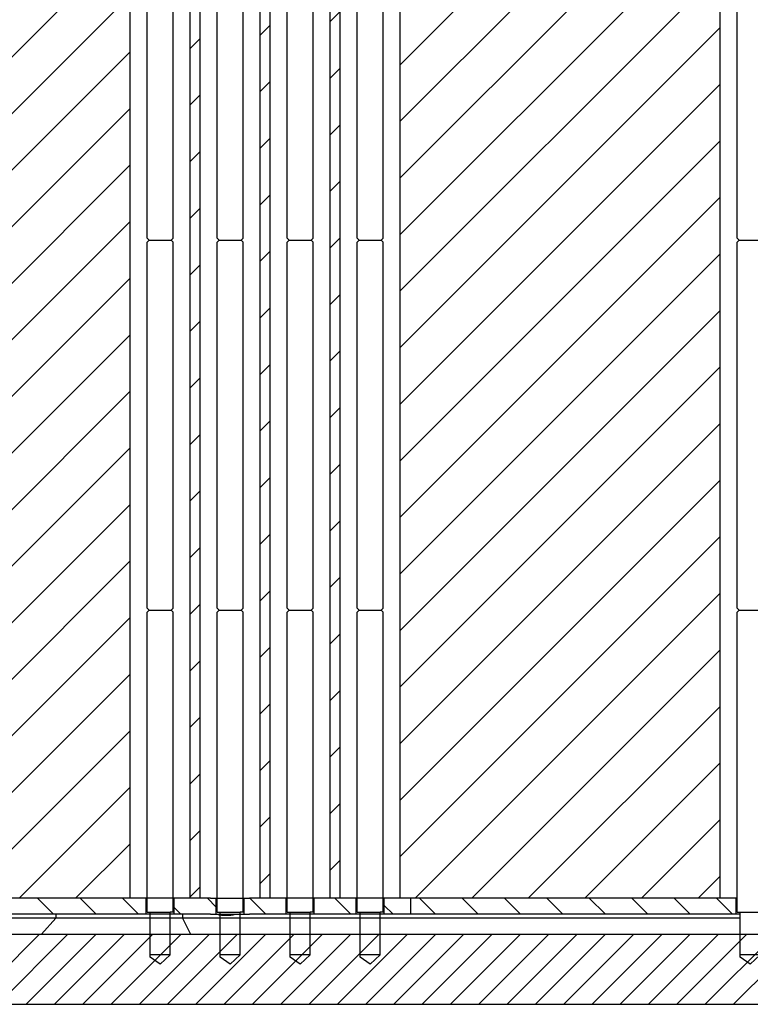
# Model space of a CAD drawing. Extents: x -1765 to 4890, y -3431 to 1272.
# Tile 27 of 189: x -69 to -32, y -2520 to -2471. Entities that reach past the tile are written whole.
import ezdxf

# ---------------------------------------------------------------- set-up
doc = ezdxf.new("R2010")
doc.units = 0
doc.linetypes.add('DASHED', pattern=[15, 7, -8])
doc.layers.get('0').update_dxf_attribs({"linetype": 'CONTINUOUS'})
doc.layers.add('1', color=7, linetype='CONTINUOUS')
pattern_1 = [(45, (0, 400), (-1.4142136, 1.4142136), [])]
pattern_2 = [(315, (0, 400), (1.0606602, 1.0606602), [])]

# ---------------------------------------------------------------- blocks, each defined once
blk = doc.blocks.new('SEG_128_CORE__106', base_point=(-82.5, -2514.451))
at = {"linetype": 'CONTINUOUS'}
h = blk.add_hatch(dxfattribs=at)
h.set_pattern_fill('USER', color=1, scale=2, angle=45, pattern_type=0)
h.set_pattern_definition(pattern_1)
h.paths.add_polyline_path([(-23, -2472.351), (-23.158, -2472.351), (-23.198, -2472.351), (-23.384, -2472.351), (-24.585, -2472.351), (-25.75, -2472.351), (-26, -2472.351), (-26, -2514.451), (-27.5, -2514.451), (-27.5, -2468.551), (-24.5, -2468.551), (-24, -2468.551), (-24, -2466.551), (-23.17, -2466.551), (-23, -2466.551)])
h = blk.add_hatch(dxfattribs=at)
h.set_pattern_fill('USER', color=1, scale=2, angle=45, pattern_type=0)
h.set_pattern_definition(pattern_1)
h.paths.add_polyline_path([(-60, -2514.451), (-60.5, -2514.451), (-60.5, -2514.451), (-60.5, -2468.551), (-60.5, -2468.551), (-60, -2468.551)])
h = blk.add_hatch(dxfattribs=at)
h.set_pattern_fill('USER', color=1, scale=2, angle=45, pattern_type=0)
h.set_pattern_definition(pattern_1)
h.paths.add_polyline_path([(-57, -2514.451), (-56.5, -2514.451), (-56.5, -2468.551), (-57, -2468.551), (-57, -2468.551), (-57, -2514.451)])
h = blk.add_hatch(dxfattribs=at)
h.set_pattern_fill('USER', color=1, scale=2, angle=45, pattern_type=0)
h.set_pattern_definition(pattern_1)
h.paths.add_polyline_path([(-53, -2468.551), (-53, -2514.451), (-53.5, -2514.451), (-53.5, -2514.451), (-53.5, -2468.551), (-53.5, -2468.551), (-53.095, -2468.551)])
h = blk.add_hatch(dxfattribs=at)
h.set_pattern_fill('USER', color=1, scale=2, angle=45, pattern_type=0)
h.set_pattern_definition(pattern_1)
h.paths.add_polyline_path([(-30.5, -2514.451), (-31, -2514.451), (-31, -2468.551), (-30.5, -2468.551)])
at = {"layer": '1', "linetype": 'CONTINUOUS'}
h = blk.add_hatch(dxfattribs=at)
h.set_pattern_fill('USER', color=1, scale=2, angle=45, pattern_type=0)
h.set_pattern_definition(pattern_1)
h.paths.add_polyline_path([(-66.991, -2468.551), (-66.824, -2468.551), (-66.435, -2468.551), (-65.627, -2468.551), (-64.55, -2468.551), (-64.396, -2468.551), (-64.129, -2468.551), (-63.991, -2468.551), (-63.7, -2468.551), (-63.5, -2468.551), (-63.5, -2514.451), (-63.991, -2514.451), (-64.55, -2514.451), (-65.627, -2514.451), (-66.435, -2514.451), (-66.824, -2514.451), (-66.991, -2514.451), (-67.49, -2514.451), (-67.671, -2514.451), (-68.105, -2514.451), (-69.126, -2514.451), (-69.88, -2514.451), (-70.366, -2514.451), (-70.49, -2514.451), (-70.99, -2514.451), (-71.129, -2514.451), (-71.666, -2514.451), (-72.626, -2514.451), (-73.318, -2514.451), (-73.915, -2514.451), (-73.99, -2514.451), (-74.49, -2514.451), (-74.579, -2514.451), (-75.235, -2514.451), (-75.584, -2514.451), (-76.117, -2514.451), (-76.126, -2514.451), (-76.234, -2514.451), (-77.49, -2514.451), (-78.5, -2514.451), (-78.5, -2472.351), (-78.75, -2472.351), (-82.5, -2472.351), (-82.5, -2466.551), (-81.5, -2466.551), (-81.5, -2468.551), (-81, -2468.551), (-77.49, -2468.551), (-76.234, -2468.551), (-76.126, -2468.551), (-76.117, -2468.551), (-75.584, -2468.551), (-75.235, -2468.551), (-74.579, -2468.551), (-74.49, -2468.551), (-73.99, -2468.551), (-73.915, -2468.551), (-73.318, -2468.551), (-72.626, -2468.551), (-71.666, -2468.551), (-71.129, -2468.551), (-70.99, -2468.551), (-70.49, -2468.551), (-70.366, -2468.551), (-69.88, -2468.551), (-69.126, -2468.551), (-68.105, -2468.551), (-67.671, -2468.551), (-67.49, -2468.551)])
h = blk.add_hatch(dxfattribs=at)
h.set_pattern_fill('USER', color=1, scale=2, angle=45, pattern_type=0)
h.set_pattern_definition(pattern_1)
h.paths.add_polyline_path([(-44.853, -2468.551), (-44.353, -2468.551), (-43.589, -2468.551), (-43.127, -2468.551), (-41.489, -2468.551), (-40.86, -2468.551), (-40.842, -2468.551), (-40.583, -2468.551), (-40.352, -2468.551), (-39.119, -2468.551), (-38.489, -2468.551), (-37.99, -2468.551), (-37.44, -2468.551), (-37.157, -2468.551), (-36.853, -2468.551), (-36.047, -2468.551), (-35.54, -2468.551), (-34.99, -2468.551), (-34, -2468.551), (-34, -2514.451), (-34.99, -2514.451), (-35.54, -2514.451), (-36.853, -2514.451), (-37.44, -2514.451), (-37.99, -2514.451), (-38.489, -2514.451), (-39.119, -2514.451), (-40.352, -2514.451), (-40.86, -2514.451), (-41.489, -2514.451), (-43.127, -2514.451), (-44.353, -2514.451), (-44.853, -2514.451), (-46.715, -2514.451), (-47.852, -2514.451), (-48.263, -2514.451), (-50, -2514.451), (-50, -2514.451), (-50, -2468.551), (-50, -2468.551), (-48.263, -2468.551), (-47.852, -2468.551), (-46.715, -2468.551)])
at = {"color": 7, "linetype": 'CONTINUOUS'}
for p, q in [((-82.5, -2472.351), (-82.5, -2466.551)), ((-81.5, -2466.551), (-82.5, -2466.551)), ((-81.5, -2468.551), (-81.5, -2466.551)), ((-81, -2466.551), (-81.5, -2466.551)), ((-23.17, -2466.551), (-24, -2466.551)), ((-24, -2468.551), (-24, -2466.551)), ((-23, -2466.551), (-23.17, -2466.551)), ((-23, -2472.351), (-23, -2466.551)), ((-21.409, -2466.551), (-23, -2466.551)), ((-20.407, -2466.551), (-21.409, -2466.551)), ((-19.445, -2466.551), (-20.407, -2466.551)), ((-18.645, -2466.551), (-19.445, -2466.551)), ((-18.072, -2466.551), (-18.645, -2466.551)), ((-17.911, -2466.551), (-18.072, -2466.551)), ((-17.406, -2466.551), (-17.911, -2466.551)), ((-17.406, -2466.551), (-16.785, -2466.551)), ((-16.785, -2472.351), (-16.785, -2466.551)), ((-81, -2468.551), (-81.5, -2468.551)), ((-63.5, -2514.451), (-63.5, -2468.551)), ((-60.5, -2514.451), (-60.5, -2468.551)), ((-60, -2514.451), (-60, -2468.551)), ((-57, -2514.451), (-57, -2468.551)), ((-56.5, -2514.451), (-56.5, -2468.551)), ((-53.5, -2514.451), (-53.5, -2468.551)), ((-53, -2514.451), (-53, -2468.551)), ((-50, -2514.451), (-50, -2468.551)), ((-34, -2514.451), (-34, -2468.551)), ((-31, -2514.451), (-31, -2468.551)), ((-30.5, -2514.451), (-30.5, -2468.551)), ((-27.5, -2514.451), (-27.5, -2468.551)), ((-24.5, -2468.551), (-24, -2468.551)), ((-82.5, -2472.351), (-78.75, -2472.351)), ((-78.75, -2472.351), (-78.5, -2472.351)), ((-78.5, -2514.451), (-78.5, -2472.351)), ((-26, -2472.351), (-25.75, -2472.351)), ((-26, -2514.451), (-26, -2472.351)), ((-25.75, -2472.351), (-24.585, -2472.351)), ((-24.585, -2472.351), (-23.384, -2472.351)), ((-23.198, -2472.351), (-23.158, -2472.351)), ((-23.158, -2472.351), (-23, -2472.351)), ((-23, -2472.351), (-22.948, -2472.351)), ((-22.948, -2472.351), (-21.838, -2472.351)), ((-21.838, -2472.351), (-18.228, -2472.351)), ((-18.228, -2472.351), (-16.785, -2472.351)), ((-23.384, -2506.251), (-23.384, -2505.351)), ((-23.198, -2506.251), (-23.198, -2505.351)), ((-25.5, -2514.451), (-26, -2514.451))]:
    blk.add_line(p, q, dxfattribs=at)
at = {"color": 7, "linetype": 'DASHED'}
for p, q in [((-77.49, -2468.551), (-81, -2468.551)), ((-76.234, -2468.551), (-77.49, -2468.551)), ((-76.126, -2468.551), (-76.234, -2468.551)), ((-76.117, -2468.551), (-76.126, -2468.551)), ((-75.584, -2468.551), (-76.117, -2468.551)), ((-75.235, -2468.551), (-75.584, -2468.551)), ((-74.579, -2468.551), (-75.235, -2468.551)), ((-74.49, -2468.551), (-74.579, -2468.551)), ((-73.99, -2468.551), (-74.49, -2468.551)), ((-73.915, -2468.551), (-73.99, -2468.551)), ((-73.318, -2468.551), (-73.915, -2468.551)), ((-72.626, -2468.551), (-73.318, -2468.551)), ((-71.666, -2468.551), (-72.626, -2468.551)), ((-71.129, -2468.551), (-71.666, -2468.551)), ((-70.99, -2468.551), (-71.129, -2468.551)), ((-70.49, -2468.551), (-70.99, -2468.551)), ((-70.366, -2468.551), (-70.49, -2468.551)), ((-69.88, -2468.551), (-70.366, -2468.551)), ((-69.126, -2468.551), (-69.88, -2468.551)), ((-68.105, -2468.551), (-69.126, -2468.551)), ((-67.671, -2468.551), (-68.105, -2468.551)), ((-67.49, -2468.551), (-67.671, -2468.551)), ((-66.991, -2468.551), (-67.49, -2468.551)), ((-66.824, -2468.551), (-66.991, -2468.551)), ((-66.435, -2468.551), (-66.824, -2468.551)), ((-65.627, -2468.551), (-66.435, -2468.551)), ((-64.55, -2468.551), (-65.627, -2468.551)), ((-64.396, -2468.551), (-64.55, -2468.551)), ((-64.129, -2468.551), (-64.396, -2468.551)), ((-63.991, -2468.551), (-64.129, -2468.551)), ((-63.7, -2468.551), (-63.991, -2468.551)), ((-63.5, -2468.551), (-63.7, -2468.551)), ((-62.7, -2468.551), (-63.5, -2468.551)), ((-62.363, -2468.551), (-62.7, -2468.551)), ((-61.764, -2468.551), (-62.363, -2468.551)), ((-61.3, -2468.551), (-61.764, -2468.551)), ((-60.5, -2468.551), (-61.3, -2468.551)), ((-61.3, -2468.551), (-61.3, -2468.551)), ((-60.5, -2468.551), (-60.5, -2468.551)), ((-60, -2468.551), (-60.5, -2468.551)), ((-59.264, -2468.551), (-60, -2468.551)), ((-59.2, -2468.551), (-59.264, -2468.551)), ((-58.863, -2468.551), (-59.2, -2468.551)), ((-57.8, -2468.551), (-58.863, -2468.551)), ((-57.8, -2468.551), (-57.8, -2468.551)), ((-57, -2468.551), (-57.8, -2468.551)), ((-57, -2468.551), (-57, -2468.551)), ((-56.5, -2468.551), (-57, -2468.551)), ((-55.7, -2468.551), (-56.5, -2468.551)), ((-55.363, -2468.551), (-55.7, -2468.551)), ((-54.3, -2468.551), (-55.363, -2468.551)), ((-53.5, -2468.551), (-54.3, -2468.551)), ((-54.3, -2468.551), (-54.3, -2468.551)), ((-53.5, -2468.551), (-53.5, -2468.551)), ((-53.095, -2468.551), (-53.5, -2468.551)), ((-53, -2468.551), (-53.095, -2468.551)), ((-52.907, -2468.551), (-53, -2468.551)), ((-52.741, -2468.551), (-52.907, -2468.551)), ((-52.595, -2468.551), (-52.741, -2468.551)), ((-52.483, -2468.551), (-52.595, -2468.551)), ((-52.2, -2468.551), (-52.483, -2468.551)), ((-52.195, -2468.551), (-52.2, -2468.551)), ((-51.863, -2468.551), (-52.195, -2468.551)), ((-51.695, -2468.551), (-51.863, -2468.551)), ((-51.695, -2468.551), (-51.625, -2468.551)), ((-51.625, -2468.551), (-50.8, -2468.551)), ((-50.8, -2468.551), (-50, -2468.551)), ((-50.8, -2468.551), (-50.8, -2468.551)), ((-50, -2468.551), (-50, -2468.551)), ((-50, -2468.551), (-48.263, -2468.551)), ((-48.263, -2468.551), (-47.852, -2468.551)), ((-47.852, -2468.551), (-46.715, -2468.551)), ((-46.715, -2468.551), (-44.853, -2468.551)), ((-44.853, -2468.551), (-44.353, -2468.551)), ((-44.353, -2468.551), (-43.589, -2468.551)), ((-43.589, -2468.551), (-43.127, -2468.551)), ((-43.127, -2468.551), (-41.489, -2468.551)), ((-41.489, -2468.551), (-40.86, -2468.551)), ((-40.86, -2468.551), (-40.842, -2468.551)), ((-40.583, -2468.551), (-40.842, -2468.551)), ((-40.352, -2468.551), (-40.583, -2468.551)), ((-39.119, -2468.551), (-40.352, -2468.551)), ((-38.489, -2468.551), (-39.119, -2468.551)), ((-37.99, -2468.551), (-38.489, -2468.551)), ((-37.44, -2468.551), (-37.99, -2468.551)), ((-37.157, -2468.551), (-37.44, -2468.551)), ((-36.853, -2468.551), (-37.157, -2468.551)), ((-36.047, -2468.551), (-36.853, -2468.551)), ((-35.54, -2468.551), (-36.047, -2468.551)), ((-34.99, -2468.551), (-35.54, -2468.551)), ((-34, -2468.551), (-34.99, -2468.551)), ((-33.547, -2468.551), (-34, -2468.551)), ((-33.2, -2468.551), (-33.547, -2468.551)), ((-33.15, -2468.551), (-33.2, -2468.551)), ((-31.8, -2468.551), (-31.85, -2468.551)), ((-31, -2468.551), (-31.8, -2468.551)), ((-30.5, -2468.551), (-31, -2468.551)), ((-29.7, -2468.551), (-30.5, -2468.551)), ((-29.363, -2468.551), (-29.7, -2468.551)), ((-29.309, -2468.551), (-29.363, -2468.551)), ((-29.121, -2468.551), (-29.309, -2468.551)), ((-28.956, -2468.551), (-29.121, -2468.551)), ((-28.809, -2468.551), (-28.956, -2468.551)), ((-28.698, -2468.551), (-28.809, -2468.551)), ((-28.408, -2468.551), (-28.698, -2468.551)), ((-28.3, -2468.551), (-28.408, -2468.551)), ((-27.908, -2468.551), (-28.3, -2468.551)), ((-27.908, -2468.551), (-27.839, -2468.551)), ((-27.839, -2468.551), (-27.5, -2468.551)), ((-27.5, -2468.551), (-24.5, -2468.551)), ((-23.384, -2472.351), (-23.198, -2472.351)), ((-77.49, -2514.451), (-78.5, -2514.451)), ((-76.234, -2514.451), (-77.49, -2514.451)), ((-76.126, -2514.451), (-76.234, -2514.451)), ((-76.117, -2514.451), (-76.126, -2514.451)), ((-75.584, -2514.451), (-76.117, -2514.451)), ((-75.235, -2514.451), (-75.584, -2514.451)), ((-74.579, -2514.451), (-75.235, -2514.451)), ((-74.49, -2514.451), (-74.579, -2514.451)), ((-73.99, -2514.451), (-74.49, -2514.451)), ((-73.915, -2514.451), (-73.99, -2514.451)), ((-73.318, -2514.451), (-73.915, -2514.451)), ((-72.626, -2514.451), (-73.318, -2514.451)), ((-71.666, -2514.451), (-72.626, -2514.451)), ((-71.129, -2514.451), (-71.666, -2514.451)), ((-70.99, -2514.451), (-71.129, -2514.451)), ((-70.49, -2514.451), (-70.99, -2514.451)), ((-70.366, -2514.451), (-70.49, -2514.451)), ((-69.88, -2514.451), (-70.366, -2514.451)), ((-69.126, -2514.451), (-69.88, -2514.451)), ((-68.105, -2514.451), (-69.126, -2514.451)), ((-67.671, -2514.451), (-68.105, -2514.451)), ((-67.49, -2514.451), (-67.671, -2514.451)), ((-66.991, -2514.451), (-67.49, -2514.451)), ((-66.824, -2514.451), (-66.991, -2514.451)), ((-66.435, -2514.451), (-66.824, -2514.451)), ((-65.627, -2514.451), (-66.435, -2514.451)), ((-64.55, -2514.451), (-65.627, -2514.451)), ((-63.991, -2514.451), (-64.55, -2514.451)), ((-63.5, -2514.451), (-63.991, -2514.451)), ((-62.7, -2514.451), (-63.5, -2514.451)), ((-62.363, -2514.451), (-62.7, -2514.451)), ((-61.3, -2514.451), (-62.363, -2514.451)), ((-60.5, -2514.451), (-61.3, -2514.451)), ((-61.3, -2514.451), (-61.3, -2514.451)), ((-60.5, -2514.451), (-60.5, -2514.451)), ((-60, -2514.451), (-60.5, -2514.451)), ((-59.48, -2514.451), (-60, -2514.451)), ((-59.48, -2514.451), (-59.2, -2514.451)), ((-59.2, -2514.451), (-58.863, -2514.451)), ((-58.863, -2514.451), (-57.8, -2514.451)), ((-57.8, -2514.451), (-57.8, -2514.451)), ((-57.8, -2514.451), (-57.54, -2514.451)), ((-57, -2514.451), (-57.54, -2514.451)), ((-57, -2514.451), (-57, -2514.451)), ((-56.5, -2514.451), (-57, -2514.451)), ((-55.7, -2514.451), (-56.5, -2514.451)), ((-55.363, -2514.451), (-55.7, -2514.451)), ((-54.3, -2514.451), (-55.363, -2514.451)), ((-54.3, -2514.451), (-54.3, -2514.451)), ((-53.5, -2514.451), (-54.3, -2514.451)), ((-53.5, -2514.451), (-53.5, -2514.451)), ((-53, -2514.451), (-53.5, -2514.451)), ((-52.2, -2514.451), (-53, -2514.451)), ((-51.863, -2514.451), (-52.2, -2514.451)), ((-50.8, -2514.451), (-51.863, -2514.451)), ((-50, -2514.451), (-50.8, -2514.451)), ((-50.8, -2514.451), (-50.8, -2514.451)), ((-50, -2514.451), (-50, -2514.451)), ((-48.263, -2514.451), (-50, -2514.451)), ((-47.852, -2514.451), (-48.263, -2514.451)), ((-46.715, -2514.451), (-47.852, -2514.451)), ((-44.853, -2514.451), (-46.715, -2514.451)), ((-44.353, -2514.451), (-44.853, -2514.451)), ((-43.127, -2514.451), (-44.353, -2514.451)), ((-41.489, -2514.451), (-43.127, -2514.451)), ((-40.86, -2514.451), (-41.489, -2514.451)), ((-40.352, -2514.451), (-40.86, -2514.451)), ((-39.119, -2514.451), (-40.352, -2514.451)), ((-38.489, -2514.451), (-39.119, -2514.451)), ((-37.99, -2514.451), (-38.489, -2514.451)), ((-37.44, -2514.451), (-37.99, -2514.451)), ((-36.853, -2514.451), (-37.44, -2514.451)), ((-35.54, -2514.451), (-36.853, -2514.451)), ((-34.99, -2514.451), (-35.54, -2514.451)), ((-34, -2514.451), (-34.99, -2514.451)), ((-33.2, -2514.451), (-34, -2514.451)), ((-33.15, -2514.451), (-33.2, -2514.451)), ((-31.8, -2514.451), (-31.85, -2514.451)), ((-31, -2514.451), (-31.8, -2514.451)), ((-30.5, -2514.451), (-31, -2514.451)), ((-29.7, -2514.451), (-30.5, -2514.451)), ((-29.363, -2514.451), (-29.7, -2514.451)), ((-28.3, -2514.451), (-29.363, -2514.451)), ((-27.5, -2514.451), (-28.3, -2514.451)), ((-26, -2514.451), (-27.5, -2514.451))]:
    blk.add_line(p, q, dxfattribs=at)
blk = doc.blocks.new('DOWEL_PIN_2X6_2__107', base_point=(-59.159, -2515.301))
at = {"color": 7, "linetype": 'CONTINUOUS'}
for start, end in [(-102.4537, -90), (-90, -77.5463)]:
    blk.add_arc((-58.701, -2513.176), 2.125, start, end, dxfattribs=at)
blk = doc.blocks.new('E7018-22505__108', base_point=(-82.5, -2515.301))
for name, p in [('SEG_128_CORE__106', (-82.5, -2514.451)), ('DOWEL_PIN_2X6_2__107', (-59.159, -2515.301))]:
    blk.add_blockref(name, p)
blk = doc.blocks.new('SIG_POGO_4__109', base_point=(-33.4, -2517.751))
at = {"color": 2, "linetype": 'CONTINUOUS'}
for p, q in [((-33.15, -2481.451), (-33.15, -2467.751)), ((-33.05, -2481.551), (-33.15, -2481.451)), ((-33.05, -2481.551), (-33.15, -2481.651)), ((-33.15, -2499.951), (-33.15, -2481.651)), ((-33.05, -2500.051), (-33.15, -2499.951)), ((-33.05, -2500.051), (-33.15, -2500.151)), ((-33.15, -2515.151), (-33.15, -2500.151)), ((-33.15, -2515.151), (-33, -2515.151)), ((-33, -2516.251), (-33, -2515.151)), ((-33, -2517.271), (-33, -2516.251)), ((-33, -2517.392), (-33, -2517.271)), ((-32.5, -2517.751), (-33, -2517.392)), ((-32, -2517.271), (-32.5, -2517.751))]:
    blk.add_line(p, q, dxfattribs=at)
at = {"layer": '1', "color": 2, "linetype": 'CONTINUOUS'}
for p, q in [((-33.05, -2481.551), (-31.95, -2481.551)), ((-33.05, -2500.051), (-31.95, -2500.051)), ((-33, -2515.151), (-32, -2515.151)), ((-32, -2517.271), (-33, -2517.271))]:
    blk.add_line(p, q, dxfattribs=at)
blk = doc.blocks.new('SIG_POGO_4__110', base_point=(-52.4, -2517.751))
at = {"color": 2, "linetype": 'CONTINUOUS'}
for p, q in [((-52.15, -2481.451), (-52.15, -2467.751)), ((-50.85, -2481.451), (-50.85, -2467.751)), ((-52.05, -2481.551), (-52.15, -2481.451)), ((-52.05, -2481.551), (-52.15, -2481.651)), ((-52.15, -2499.951), (-52.15, -2481.651)), ((-50.95, -2481.551), (-50.85, -2481.451)), ((-50.95, -2481.551), (-50.85, -2481.651)), ((-50.85, -2499.951), (-50.85, -2481.651)), ((-52.05, -2500.051), (-52.15, -2499.951)), ((-50.95, -2500.051), (-50.85, -2499.951)), ((-52.05, -2500.051), (-52.15, -2500.151)), ((-52.15, -2515.151), (-52.15, -2500.151)), ((-50.95, -2500.051), (-50.85, -2500.151)), ((-50.85, -2515.151), (-50.85, -2500.151)), ((-52.15, -2515.151), (-52, -2515.151)), ((-52, -2516.251), (-52, -2515.151)), ((-50.85, -2515.151), (-51, -2515.151)), ((-51, -2516.251), (-51, -2515.151)), ((-52, -2517.271), (-52, -2516.251)), ((-51, -2517.271), (-51, -2516.251)), ((-52, -2517.392), (-52, -2517.271)), ((-51.5, -2517.751), (-52, -2517.392)), ((-51, -2517.271), (-51.5, -2517.751))]:
    blk.add_line(p, q, dxfattribs=at)
at = {"layer": '1', "color": 2, "linetype": 'CONTINUOUS'}
for p, q in [((-52.05, -2481.551), (-50.95, -2481.551)), ((-52.05, -2500.051), (-50.95, -2500.051)), ((-52, -2515.151), (-51, -2515.151)), ((-51, -2517.271), (-52, -2517.271))]:
    blk.add_line(p, q, dxfattribs=at)
blk = doc.blocks.new('SIG_POGO_4__111', base_point=(-55.9, -2517.751))
at = {"color": 2, "linetype": 'CONTINUOUS'}
for p, q in [((-55.65, -2481.451), (-55.65, -2467.751)), ((-54.35, -2481.451), (-54.35, -2467.751)), ((-55.55, -2481.551), (-55.65, -2481.451)), ((-55.55, -2481.551), (-55.65, -2481.651)), ((-55.65, -2499.951), (-55.65, -2481.651)), ((-54.45, -2481.551), (-54.35, -2481.451)), ((-54.45, -2481.551), (-54.35, -2481.651)), ((-54.35, -2499.951), (-54.35, -2481.651)), ((-55.55, -2500.051), (-55.65, -2499.951)), ((-54.45, -2500.051), (-54.35, -2499.951)), ((-55.55, -2500.051), (-55.65, -2500.151)), ((-55.65, -2515.151), (-55.65, -2500.151)), ((-54.45, -2500.051), (-54.35, -2500.151)), ((-54.35, -2515.151), (-54.35, -2500.151)), ((-55.65, -2515.151), (-55.5, -2515.151)), ((-55.5, -2516.251), (-55.5, -2515.151)), ((-54.5, -2516.251), (-54.5, -2515.151)), ((-54.35, -2515.151), (-54.5, -2515.151)), ((-55.5, -2517.271), (-55.5, -2516.251)), ((-54.5, -2517.271), (-54.5, -2516.251)), ((-55.5, -2517.392), (-55.5, -2517.271)), ((-55, -2517.751), (-55.5, -2517.392)), ((-54.5, -2517.271), (-55, -2517.751))]:
    blk.add_line(p, q, dxfattribs=at)
at = {"layer": '1', "color": 2, "linetype": 'CONTINUOUS'}
for p, q in [((-55.55, -2481.551), (-54.45, -2481.551)), ((-55.55, -2500.051), (-54.45, -2500.051)), ((-55.5, -2515.151), (-54.5, -2515.151)), ((-54.5, -2517.271), (-55.5, -2517.271))]:
    blk.add_line(p, q, dxfattribs=at)
blk = doc.blocks.new('SIG_POGO_4__112', base_point=(-59.4, -2517.751))
at = {"color": 2, "linetype": 'CONTINUOUS'}
for p, q in [((-59.15, -2481.451), (-59.15, -2467.751)), ((-57.85, -2481.451), (-57.85, -2467.751)), ((-59.05, -2481.551), (-59.15, -2481.451)), ((-59.05, -2481.551), (-59.15, -2481.651)), ((-59.15, -2499.951), (-59.15, -2481.651)), ((-57.95, -2481.551), (-57.85, -2481.451)), ((-57.95, -2481.551), (-57.85, -2481.651)), ((-57.85, -2499.951), (-57.85, -2481.651)), ((-59.05, -2500.051), (-59.15, -2499.951)), ((-57.95, -2500.051), (-57.85, -2499.951)), ((-59.05, -2500.051), (-59.15, -2500.151)), ((-59.15, -2515.151), (-59.15, -2500.151)), ((-57.95, -2500.051), (-57.85, -2500.151)), ((-57.85, -2515.151), (-57.85, -2500.151)), ((-59.15, -2515.151), (-59, -2515.151)), ((-59, -2516.251), (-59, -2515.151)), ((-58, -2516.251), (-58, -2515.151)), ((-57.85, -2515.151), (-58, -2515.151)), ((-59, -2517.271), (-59, -2516.251)), ((-58, -2517.271), (-58, -2516.251)), ((-59, -2517.392), (-59, -2517.271)), ((-58.5, -2517.751), (-59, -2517.392)), ((-58, -2517.271), (-58.5, -2517.751))]:
    blk.add_line(p, q, dxfattribs=at)
at = {"layer": '1', "color": 2, "linetype": 'CONTINUOUS'}
for p, q in [((-59.05, -2481.551), (-57.95, -2481.551)), ((-59.05, -2500.051), (-57.95, -2500.051)), ((-59, -2515.151), (-58, -2515.151)), ((-58, -2517.271), (-59, -2517.271))]:
    blk.add_line(p, q, dxfattribs=at)
blk = doc.blocks.new('SIG_POGO_4__113', base_point=(-62.9, -2517.751))
at = {"color": 2, "linetype": 'CONTINUOUS'}
for p, q in [((-62.65, -2481.451), (-62.65, -2467.751)), ((-61.35, -2481.451), (-61.35, -2467.751)), ((-62.55, -2481.551), (-62.65, -2481.451)), ((-62.55, -2481.551), (-62.65, -2481.651)), ((-62.65, -2499.951), (-62.65, -2481.651)), ((-61.45, -2481.551), (-61.35, -2481.451)), ((-61.45, -2481.551), (-61.35, -2481.651)), ((-61.35, -2499.951), (-61.35, -2481.651)), ((-62.55, -2500.051), (-62.65, -2499.951)), ((-61.45, -2500.051), (-61.35, -2499.951)), ((-62.55, -2500.051), (-62.65, -2500.151)), ((-62.65, -2515.151), (-62.65, -2500.151)), ((-61.45, -2500.051), (-61.35, -2500.151)), ((-61.35, -2515.151), (-61.35, -2500.151)), ((-62.65, -2515.151), (-62.5, -2515.151)), ((-62.5, -2516.251), (-62.5, -2515.151)), ((-61.5, -2516.251), (-61.5, -2515.151)), ((-61.35, -2515.151), (-61.5, -2515.151)), ((-62.5, -2517.271), (-62.5, -2516.251)), ((-61.5, -2517.271), (-61.5, -2516.251)), ((-62.5, -2517.392), (-62.5, -2517.271)), ((-62, -2517.751), (-62.5, -2517.392)), ((-61.5, -2517.271), (-62, -2517.751))]:
    blk.add_line(p, q, dxfattribs=at)
at = {"layer": '1', "color": 2, "linetype": 'CONTINUOUS'}
for p, q in [((-62.55, -2481.551), (-61.45, -2481.551)), ((-62.55, -2500.051), (-61.45, -2500.051)), ((-62.5, -2515.151), (-61.5, -2515.151)), ((-61.5, -2517.271), (-62.5, -2517.271))]:
    blk.add_line(p, q, dxfattribs=at)
blk = doc.blocks.new('POGOS__115', base_point=(-33.4, -2517.751))
for name, p in [('SIG_POGO_4__113', (-62.9, -2517.751)), ('SIG_POGO_4__112', (-59.4, -2517.751)), ('SIG_POGO_4__111', (-55.9, -2517.751)), ('SIG_POGO_4__110', (-52.4, -2517.751)), ('SIG_POGO_4__109', (-33.4, -2517.751))]:
    blk.add_blockref(name, p)
blk = doc.blocks.new('ISO_BOT_0_8__118', base_point=(-78.5, -2515.251))
at = {"linetype": 'CONTINUOUS'}
h = blk.add_hatch(dxfattribs=at)
h.set_pattern_fill('USER', color=5, scale=1.5, angle=315, pattern_type=0)
h.set_pattern_definition(pattern_2)
h.paths.add_polyline_path([(-73.915, -2514.451), (-73.318, -2514.451), (-72.626, -2514.451), (-71.666, -2514.451), (-71.129, -2514.451), (-70.99, -2514.451), (-70.49, -2514.451), (-70.366, -2514.451), (-69.88, -2514.451), (-69.126, -2514.451), (-68.105, -2514.451), (-67.671, -2514.451), (-67.49, -2514.451), (-66.991, -2514.451), (-66.824, -2514.451), (-66.435, -2514.451), (-65.627, -2514.451), (-64.55, -2514.451), (-63.991, -2514.451), (-63.5, -2514.451), (-62.7, -2514.451), (-62.7, -2515.251), (-62.736, -2515.251), (-62.836, -2515.251), (-62.879, -2515.251), (-63.237, -2515.251), (-63.537, -2515.251), (-65.286, -2515.251), (-75.584, -2515.251), (-75.584, -2514.451), (-75.235, -2514.451), (-74.579, -2514.451), (-74.49, -2514.451), (-73.99, -2514.451)])
h = blk.add_hatch(dxfattribs=at)
h.set_pattern_fill('USER', color=5, scale=1.5, angle=315, pattern_type=0)
h.set_pattern_definition(pattern_2)
h.paths.add_polyline_path([(-59.48, -2515.251), (-59.2, -2515.251), (-59.2, -2514.451), (-59.48, -2514.451), (-60, -2514.451), (-60.5, -2514.451), (-60.5, -2514.451), (-61.3, -2514.451), (-61.3, -2514.451), (-61.3, -2515.251), (-61.3, -2515.251), (-60.986, -2515.251)])
h = blk.add_hatch(dxfattribs=at)
h.set_pattern_fill('USER', color=5, scale=1.5, angle=315, pattern_type=0)
h.set_pattern_definition(pattern_2)
h.paths.add_polyline_path([(-57, -2514.451), (-56.5, -2514.451), (-55.7, -2514.451), (-55.7, -2515.251), (-56.117, -2515.251), (-56.319, -2515.251), (-56.517, -2515.251), (-56.735, -2515.251), (-56.95, -2515.251), (-57.54, -2515.251), (-57.641, -2515.251), (-57.8, -2515.251), (-57.8, -2515.251), (-57.8, -2514.451), (-57.8, -2514.451), (-57.54, -2514.451), (-57, -2514.451)])
h = blk.add_hatch(dxfattribs=at)
h.set_pattern_fill('USER', color=5, scale=1.5, angle=315, pattern_type=0)
h.set_pattern_definition(pattern_2)
h.paths.add_polyline_path([(-54.3, -2514.451), (-53.5, -2514.451), (-53.5, -2514.451), (-53, -2514.451), (-52.2, -2514.451), (-52.2, -2515.251), (-54.3, -2515.251), (-54.3, -2515.251), (-54.3, -2514.451)])
h = blk.add_hatch(dxfattribs=at)
h.set_pattern_fill('USER', color=5, scale=1.5, angle=315, pattern_type=0)
h.set_pattern_definition(pattern_2)
h.paths.add_polyline_path([(-50, -2514.451), (-49.486, -2514.451), (-49.486, -2515.251), (-50.8, -2515.251), (-50.8, -2515.251), (-50.8, -2514.451), (-50.8, -2514.451), (-50, -2514.451)])
h = blk.add_hatch(dxfattribs=at)
h.set_pattern_fill('USER', color=5, scale=1.5, angle=315, pattern_type=0)
h.set_pattern_definition(pattern_2)
h.paths.add_polyline_path([(-36.853, -2514.451), (-35.54, -2514.451), (-34.99, -2514.451), (-34, -2514.451), (-33.2, -2514.451), (-33.2, -2515.251), (-44.617, -2515.251), (-49.486, -2515.251), (-49.486, -2514.451), (-48.263, -2514.451), (-47.852, -2514.451), (-46.715, -2514.451), (-44.853, -2514.451), (-44.353, -2514.451), (-43.127, -2514.451), (-41.489, -2514.451), (-40.86, -2514.451), (-40.352, -2514.451), (-39.119, -2514.451), (-38.489, -2514.451), (-37.99, -2514.451), (-37.44, -2514.451)])
at = {"color": 5, "linetype": 'CONTINUOUS'}
for p, q in [((-68.105, -2514.451), (-69.126, -2514.451)), ((-67.671, -2514.451), (-68.105, -2514.451)), ((-67.49, -2514.451), (-67.671, -2514.451)), ((-66.991, -2514.451), (-67.49, -2514.451)), ((-66.824, -2514.451), (-66.991, -2514.451)), ((-66.435, -2514.451), (-66.824, -2514.451)), ((-65.627, -2514.451), (-66.435, -2514.451)), ((-64.55, -2514.451), (-65.627, -2514.451)), ((-63.991, -2514.451), (-64.55, -2514.451)), ((-63.5, -2514.451), (-63.991, -2514.451)), ((-62.7, -2514.451), (-63.5, -2514.451)), ((-62.363, -2514.451), (-62.7, -2514.451)), ((-62.7, -2515.251), (-62.7, -2514.451)), ((-61.3, -2514.451), (-62.363, -2514.451)), ((-60.5, -2514.451), (-61.3, -2514.451)), ((-61.3, -2514.451), (-61.3, -2514.451)), ((-61.3, -2515.251), (-61.3, -2514.451)), ((-60.5, -2514.451), (-60.5, -2514.451)), ((-60, -2514.451), (-60.5, -2514.451)), ((-59.48, -2514.451), (-60, -2514.451)), ((-59.48, -2514.451), (-59.2, -2514.451)), ((-59.2, -2514.451), (-58.863, -2514.451)), ((-59.2, -2515.251), (-59.2, -2514.451)), ((-58.863, -2514.451), (-57.8, -2514.451)), ((-57.8, -2514.451), (-57.8, -2514.451)), ((-57.8, -2514.451), (-57.54, -2514.451)), ((-57.8, -2515.251), (-57.8, -2514.451)), ((-57, -2514.451), (-57.54, -2514.451)), ((-57, -2514.451), (-57, -2514.451)), ((-56.5, -2514.451), (-57, -2514.451)), ((-55.7, -2514.451), (-56.5, -2514.451)), ((-55.363, -2514.451), (-55.7, -2514.451)), ((-55.7, -2515.251), (-55.7, -2514.451)), ((-54.3, -2514.451), (-55.363, -2514.451)), ((-54.3, -2514.451), (-54.3, -2514.451)), ((-53.5, -2514.451), (-54.3, -2514.451)), ((-54.3, -2515.251), (-54.3, -2514.451)), ((-53.5, -2514.451), (-53.5, -2514.451)), ((-53, -2514.451), (-53.5, -2514.451)), ((-52.2, -2514.451), (-53, -2514.451)), ((-51.863, -2514.451), (-52.2, -2514.451)), ((-52.2, -2515.251), (-52.2, -2514.451)), ((-50.8, -2514.451), (-51.863, -2514.451)), ((-50, -2514.451), (-50.8, -2514.451)), ((-50.8, -2514.451), (-50.8, -2514.451)), ((-50.8, -2515.251), (-50.8, -2514.451)), ((-50, -2514.451), (-50, -2514.451)), ((-49.486, -2514.451), (-50, -2514.451)), ((-48.263, -2514.451), (-49.486, -2514.451)), ((-49.486, -2514.451), (-49.486, -2515.251)), ((-47.852, -2514.451), (-48.263, -2514.451)), ((-46.715, -2514.451), (-47.852, -2514.451)), ((-44.853, -2514.451), (-46.715, -2514.451)), ((-44.353, -2514.451), (-44.853, -2514.451)), ((-43.127, -2514.451), (-44.353, -2514.451)), ((-41.489, -2514.451), (-43.127, -2514.451)), ((-40.86, -2514.451), (-41.489, -2514.451)), ((-40.352, -2514.451), (-40.86, -2514.451)), ((-39.119, -2514.451), (-40.352, -2514.451)), ((-38.489, -2514.451), (-39.119, -2514.451)), ((-37.99, -2514.451), (-38.489, -2514.451)), ((-37.44, -2514.451), (-37.99, -2514.451)), ((-36.853, -2514.451), (-37.44, -2514.451)), ((-35.54, -2514.451), (-36.853, -2514.451)), ((-34.99, -2514.451), (-35.54, -2514.451)), ((-34, -2514.451), (-34.99, -2514.451)), ((-33.2, -2514.451), (-34, -2514.451)), ((-33.15, -2514.451), (-33.2, -2514.451)), ((-33.2, -2515.251), (-33.2, -2514.451)), ((-65.286, -2515.251), (-75.584, -2515.251)), ((-63.537, -2515.251), (-65.286, -2515.251)), ((-63.237, -2515.251), (-63.537, -2515.251)), ((-62.879, -2515.251), (-63.237, -2515.251)), ((-62.836, -2515.251), (-62.879, -2515.251)), ((-62.736, -2515.251), (-62.836, -2515.251)), ((-62.7, -2515.251), (-62.736, -2515.251)), ((-62.616, -2515.251), (-62.7, -2515.251)), ((-61.3, -2515.251), (-62.616, -2515.251)), ((-60.986, -2515.251), (-61.3, -2515.251)), ((-61.3, -2515.251), (-61.3, -2515.251)), ((-59.48, -2515.251), (-60.986, -2515.251)), ((-59.48, -2515.251), (-59.2, -2515.251)), ((-59.2, -2515.251), (-58.683, -2515.251)), ((-58.683, -2515.251), (-57.8, -2515.251)), ((-57.8, -2515.251), (-57.8, -2515.251)), ((-57.8, -2515.251), (-57.641, -2515.251)), ((-57.641, -2515.251), (-57.54, -2515.251)), ((-56.95, -2515.251), (-57.54, -2515.251)), ((-56.735, -2515.251), (-56.95, -2515.251)), ((-56.517, -2515.251), (-56.735, -2515.251)), ((-56.319, -2515.251), (-56.517, -2515.251)), ((-56.117, -2515.251), (-56.319, -2515.251)), ((-55.7, -2515.251), (-56.117, -2515.251)), ((-54.383, -2515.251), (-55.7, -2515.251)), ((-54.3, -2515.251), (-54.383, -2515.251)), ((-54.3, -2515.251), (-54.3, -2515.251)), ((-52.2, -2515.251), (-54.3, -2515.251)), ((-50.8, -2515.251), (-52.2, -2515.251)), ((-49.486, -2515.251), (-50.8, -2515.251)), ((-50.8, -2515.251), (-50.8, -2515.251)), ((-44.617, -2515.251), (-49.486, -2515.251)), ((-33.2, -2515.251), (-44.617, -2515.251)), ((-33, -2515.251), (-33.2, -2515.251))]:
    blk.add_line(p, q, dxfattribs=at)
blk = doc.blocks.new('0515-2152_3__119', base_point=(-65.286, -2515.251))
at = {"color": 7, "linetype": 'DASHED'}
for p, q in [((-63.537, -2515.251), (-65.286, -2515.251)), ((-63.237, -2515.251), (-63.537, -2515.251)), ((-62.879, -2515.251), (-63.237, -2515.251)), ((-62.836, -2515.251), (-62.879, -2515.251)), ((-62.736, -2515.251), (-62.836, -2515.251)), ((-62.7, -2515.251), (-62.736, -2515.251)), ((-62.616, -2515.251), (-62.7, -2515.251)), ((-61.3, -2515.251), (-62.616, -2515.251)), ((-60.986, -2515.251), (-61.3, -2515.251)), ((-61.3, -2515.251), (-61.3, -2515.251))]:
    blk.add_line(p, q, dxfattribs=at)
blk = doc.blocks.new('SCREWSET_SEG__121', base_point=(-65.286, -2515.251))
blk.add_blockref('0515-2152_3__119', (-65.286, -2515.251))
blk = doc.blocks.new('E7018CB_ASSY_4__122', base_point=(-82.5, -2517.751))
for name, p in [('POGOS__115', (-33.4, -2517.751)), ('E7018-22505__108', (-82.5, -2515.301)), ('ISO_BOT_0_8__118', (-78.5, -2515.251)), ('SCREWSET_SEG__121', (-65.286, -2515.251))]:
    blk.add_blockref(name, p)
blk = doc.blocks.new('SEG_128_CORE__135', base_point=(-64.129, -2514.451))
at = {"color": 7, "linetype": 'DASHED'}
for p, q in [((-59.48, -2514.451), (-59.2, -2514.451)), ((-59.2, -2514.451), (-58.863, -2514.451)), ((-58.863, -2514.451), (-57.8, -2514.451)), ((-57.8, -2514.451), (-57.8, -2514.451)), ((-57.8, -2514.451), (-57.54, -2514.451)), ((-57, -2514.451), (-57.54, -2514.451)), ((-57, -2514.451), (-57, -2514.451)), ((-56.5, -2514.451), (-57, -2514.451)), ((-55.7, -2514.451), (-56.5, -2514.451)), ((-55.363, -2514.451), (-55.7, -2514.451)), ((-54.3, -2514.451), (-55.363, -2514.451)), ((-54.3, -2514.451), (-54.3, -2514.451)), ((-53.5, -2514.451), (-54.3, -2514.451)), ((-53.5, -2514.451), (-53.5, -2514.451)), ((-53, -2514.451), (-53.5, -2514.451)), ((-52.2, -2514.451), (-53, -2514.451)), ((-51.863, -2514.451), (-52.2, -2514.451)), ((-50.8, -2514.451), (-51.863, -2514.451)), ((-50, -2514.451), (-50.8, -2514.451)), ((-50.8, -2514.451), (-50.8, -2514.451)), ((-50, -2514.451), (-50, -2514.451)), ((-49.486, -2514.451), (-50, -2514.451)), ((-48.263, -2514.451), (-49.486, -2514.451)), ((-47.852, -2514.451), (-48.263, -2514.451)), ((-46.715, -2514.451), (-47.852, -2514.451)), ((-44.853, -2514.451), (-46.715, -2514.451)), ((-44.353, -2514.451), (-44.853, -2514.451)), ((-43.127, -2514.451), (-44.353, -2514.451)), ((-41.489, -2514.451), (-43.127, -2514.451)), ((-40.86, -2514.451), (-41.489, -2514.451)), ((-40.352, -2514.451), (-40.86, -2514.451)), ((-39.119, -2514.451), (-40.352, -2514.451)), ((-38.489, -2514.451), (-39.119, -2514.451)), ((-37.99, -2514.451), (-38.489, -2514.451)), ((-37.44, -2514.451), (-37.99, -2514.451)), ((-36.853, -2514.451), (-37.44, -2514.451)), ((-35.54, -2514.451), (-36.853, -2514.451)), ((-34.99, -2514.451), (-35.54, -2514.451)), ((-34, -2514.451), (-34.99, -2514.451)), ((-33.2, -2514.451), (-34, -2514.451)), ((-33.15, -2514.451), (-33.2, -2514.451))]:
    blk.add_line(p, q, dxfattribs=at)
blk = doc.blocks.new('E7018-22505__136', base_point=(-64.129, -2514.451))
blk.add_blockref('SEG_128_CORE__135', (-64.129, -2514.451))
blk = doc.blocks.new('SIG_POGO_3', base_point=(-33.639, -2515.151))
at = {"color": 7, "linetype": 'DASHED'}
for p, q in [((-33.15, -2466.451), (-33, -2466.451)), ((-33.2, -2467.351), (-33.17, -2467.351)), ((-33.17, -2467.351), (-33.168, -2467.351)), ((-33.168, -2467.351), (-33.15, -2467.351)), ((-33.639, -2467.751), (-33.6, -2467.751)), ((-33.6, -2467.751), (-33.547, -2467.751)), ((-33.547, -2467.751), (-33.4, -2467.751)), ((-33.4, -2467.751), (-33.389, -2467.751)), ((-33.389, -2467.751), (-33.2, -2467.751)), ((-33.2, -2467.751), (-33.15, -2467.751)), ((-31.85, -2467.751), (-31.839, -2467.751)), ((-33.15, -2515.151), (-33, -2515.151))]:
    blk.add_line(p, q, dxfattribs=at)
blk = doc.blocks.new('SIG_POGO_1', base_point=(-55.555, -2467.751))
at = {"color": 7, "linetype": 'DASHED'}
for p, q in [((-55.305, -2467.351), (-55.255, -2467.351)), ((-55.255, -2467.351), (-55.011, -2467.351)), ((-55.011, -2467.351), (-54.981, -2467.351)), ((-54.981, -2467.351), (-54.78, -2467.351)), ((-54.78, -2467.351), (-54.681, -2467.351)), ((-54.681, -2467.351), (-54.485, -2467.351)), ((-54.485, -2467.351), (-54.3, -2467.351)), ((-54.3, -2467.351), (-54.3, -2467.351)), ((-55.555, -2467.751), (-55.305, -2467.751)), ((-55.305, -2467.751), (-54.3, -2467.751)), ((-54.3, -2467.751), (-54.3, -2467.751)), ((-54.3, -2467.751), (-54.005, -2467.751)), ((-54.005, -2467.751), (-53.9, -2467.751)), ((-53.9, -2467.751), (-53.9, -2467.751)), ((-53.9, -2467.751), (-53.755, -2467.751))]:
    blk.add_line(p, q, dxfattribs=at)
blk = doc.blocks.new('SIG_POGO_2', base_point=(-45.799, -2467.751))
at = {"color": 7, "linetype": 'DASHED'}
for p, q in [((-45.799, -2467.751), (-45.549, -2467.751)), ((-45.549, -2467.751), (-44.249, -2467.751)), ((-44.249, -2467.751), (-43.999, -2467.751))]:
    blk.add_line(p, q, dxfattribs=at)
blk = doc.blocks.new('SIG_POGO_5', base_point=(-26.804, -2467.751))
at = {"color": 7, "linetype": 'DASHED'}
for p, q in [((-26.804, -2467.751), (-26.554, -2467.751)), ((-26.554, -2467.751), (-25.254, -2467.751)), ((-25.254, -2467.751), (-25.004, -2467.751))]:
    blk.add_line(p, q, dxfattribs=at)
blk = doc.blocks.new('POGOS__139', base_point=(-55.555, -2515.151))
for name, p in [('SIG_POGO_3', (-33.639, -2515.151)), ('SIG_POGO_1', (-55.555, -2467.751)), ('SIG_POGO_2', (-45.799, -2467.751)), ('SIG_POGO_5', (-26.804, -2467.751))]:
    blk.add_blockref(name, p)
blk = doc.blocks.new('0515-2152_4', base_point=(-58.683, -2515.251))
at = {"color": 7, "linetype": 'DASHED'}
for p, q in [((-58.683, -2515.251), (-57.8, -2515.251)), ((-57.8, -2515.251), (-57.8, -2515.251)), ((-57.8, -2515.251), (-57.641, -2515.251)), ((-57.641, -2515.251), (-57.54, -2515.251)), ((-56.95, -2515.251), (-57.54, -2515.251)), ((-56.735, -2515.251), (-56.95, -2515.251)), ((-56.517, -2515.251), (-56.735, -2515.251)), ((-56.319, -2515.251), (-56.517, -2515.251)), ((-56.117, -2515.251), (-56.319, -2515.251)), ((-55.7, -2515.251), (-56.117, -2515.251)), ((-54.383, -2515.251), (-55.7, -2515.251))]:
    blk.add_line(p, q, dxfattribs=at)
blk = doc.blocks.new('SCREWSET_SEG__142', base_point=(-58.683, -2515.251))
blk.add_blockref('0515-2152_4', (-58.683, -2515.251))
blk = doc.blocks.new('ISO_BOT_0_8__143', base_point=(-59.48, -2515.251))
at = {"color": 7, "linetype": 'DASHED'}
for p, q in [((-59.48, -2514.451), (-59.2, -2514.451)), ((-59.2, -2514.451), (-58.863, -2514.451)), ((-58.863, -2514.451), (-57.8, -2514.451)), ((-57.8, -2514.451), (-57.8, -2514.451)), ((-57.8, -2514.451), (-57.54, -2514.451)), ((-57, -2514.451), (-57.54, -2514.451)), ((-57, -2514.451), (-57, -2514.451)), ((-56.5, -2514.451), (-57, -2514.451)), ((-55.7, -2514.451), (-56.5, -2514.451)), ((-55.363, -2514.451), (-55.7, -2514.451)), ((-54.3, -2514.451), (-55.363, -2514.451)), ((-54.3, -2514.451), (-54.3, -2514.451)), ((-53.5, -2514.451), (-54.3, -2514.451)), ((-53.5, -2514.451), (-53.5, -2514.451)), ((-53, -2514.451), (-53.5, -2514.451)), ((-52.2, -2514.451), (-53, -2514.451)), ((-51.863, -2514.451), (-52.2, -2514.451)), ((-50.8, -2514.451), (-51.863, -2514.451)), ((-50, -2514.451), (-50.8, -2514.451)), ((-50.8, -2514.451), (-50.8, -2514.451)), ((-50, -2514.451), (-50, -2514.451)), ((-49.486, -2514.451), (-50, -2514.451)), ((-48.263, -2514.451), (-49.486, -2514.451)), ((-47.852, -2514.451), (-48.263, -2514.451)), ((-46.715, -2514.451), (-47.852, -2514.451)), ((-44.853, -2514.451), (-46.715, -2514.451)), ((-44.353, -2514.451), (-44.853, -2514.451)), ((-43.127, -2514.451), (-44.353, -2514.451)), ((-41.489, -2514.451), (-43.127, -2514.451)), ((-40.86, -2514.451), (-41.489, -2514.451)), ((-40.352, -2514.451), (-40.86, -2514.451)), ((-39.119, -2514.451), (-40.352, -2514.451)), ((-38.489, -2514.451), (-39.119, -2514.451)), ((-37.99, -2514.451), (-38.489, -2514.451)), ((-37.44, -2514.451), (-37.99, -2514.451)), ((-36.853, -2514.451), (-37.44, -2514.451)), ((-35.54, -2514.451), (-36.853, -2514.451)), ((-34.99, -2514.451), (-35.54, -2514.451)), ((-34, -2514.451), (-34.99, -2514.451)), ((-33.2, -2514.451), (-34, -2514.451)), ((-33.15, -2514.451), (-33.2, -2514.451)), ((-59.48, -2515.251), (-59.2, -2515.251)), ((-59.2, -2515.251), (-58.683, -2515.251)), ((-58.683, -2515.251), (-57.8, -2515.251)), ((-57.8, -2515.251), (-57.8, -2515.251)), ((-57.8, -2515.251), (-57.641, -2515.251)), ((-57.641, -2515.251), (-57.54, -2515.251)), ((-56.95, -2515.251), (-57.54, -2515.251)), ((-56.735, -2515.251), (-56.95, -2515.251)), ((-56.517, -2515.251), (-56.735, -2515.251)), ((-56.319, -2515.251), (-56.517, -2515.251)), ((-56.117, -2515.251), (-56.319, -2515.251)), ((-55.7, -2515.251), (-56.117, -2515.251)), ((-54.383, -2515.251), (-55.7, -2515.251)), ((-54.3, -2515.251), (-54.383, -2515.251)), ((-54.3, -2515.251), (-54.3, -2515.251)), ((-52.2, -2515.251), (-54.3, -2515.251)), ((-50.8, -2515.251), (-52.2, -2515.251)), ((-49.486, -2515.251), (-50.8, -2515.251)), ((-50.8, -2515.251), (-50.8, -2515.251)), ((-44.617, -2515.251), (-49.486, -2515.251)), ((-33.2, -2515.251), (-44.617, -2515.251)), ((-33, -2515.251), (-33.2, -2515.251))]:
    blk.add_line(p, q, dxfattribs=at)
blk = doc.blocks.new('E7018CB_ASSY_1', base_point=(-64.129, -2515.251))
for name, p in [('POGOS__139', (-55.555, -2515.151)), ('E7018-22505__136', (-64.129, -2514.451)), ('SCREWSET_SEG__142', (-58.683, -2515.251)), ('ISO_BOT_0_8__143', (-59.48, -2515.251))]:
    blk.add_blockref(name, p)
blk = doc.blocks.new('SEGMENTS_PT', base_point=(-82.5, -2517.751))
for name, p in [('E7018CB_ASSY_4__122', (-82.5, -2517.751)), ('E7018CB_ASSY_1', (-64.129, -2515.251))]:
    blk.add_blockref(name, p)
blk = doc.blocks.new('POGOTOWER_ASSY', base_point=(-102, -2517.751))
blk.add_blockref('SEGMENTS_PT', (-82.5, -2517.751))
blk = doc.blocks.new('PROBECARD_STIFFENER', base_point=(-94, -2516.251))
at = {"color": 40, "linetype": 'CONTINUOUS'}
for p, q in [((-67.219, -2515.451), (-79, -2515.451)), ((-67.219, -2515.451), (-67.933, -2516.251)), ((-67.219, -2515.251), (-67.219, -2515.451)), ((-60.888, -2515.451), (-67.219, -2515.451)), ((-60.888, -2515.251), (-60.888, -2515.451)), ((-33, -2515.451), (-60.888, -2515.451)), ((-60.888, -2515.451), (-60.476, -2516.251))]:
    blk.add_line(p, q, dxfattribs=at)
at = {"color": 40, "linetype": 'DASHED'}
for p, q in [((-75.584, -2516.251), (-67.933, -2516.251)), ((-67.933, -2516.251), (-60.476, -2516.251)), ((-60.476, -2516.251), (-59.816, -2516.251)), ((-59.816, -2516.251), (-49.486, -2516.251)), ((-49.486, -2516.251), (-43.973, -2516.251)), ((-43.973, -2516.251), (-42.428, -2516.251)), ((-42.428, -2516.251), (-41.876, -2516.251)), ((-41.876, -2516.251), (-41.873, -2516.251)), ((-41.873, -2516.251), (-40.07, -2516.251)), ((-40.07, -2516.251), (-39.07, -2516.251)), ((-39.07, -2516.251), (-38.908, -2516.251)), ((-38.908, -2516.251), (-38.873, -2516.251)), ((-38.908, -2516.251), (-38.908, -2516.251)), ((-38.873, -2516.251), (-38.441, -2516.251)), ((-38.441, -2516.251), (-38.441, -2516.251)), ((-38.441, -2516.251), (-33, -2516.251)), ((-33, -2516.251), (-32, -2516.251))]:
    blk.add_line(p, q, dxfattribs=at)
blk = doc.blocks.new('E7018-24102_ASSY', base_point=(-94, -2516.251))
blk.add_blockref('PROBECARD_STIFFENER', (-94, -2516.251))
blk = doc.blocks.new('PROBECARD', base_point=(-90.6, -2519.751))
at = {"layer": '1', "linetype": 'CONTINUOUS'}
h = blk.add_hatch(dxfattribs=at)
h.set_pattern_fill('USER', color=4, angle=45, pattern_type=0)
h.set_pattern_definition([(45, (0, 400), (-0.70710678, 0.70710678), [])])
h.paths.add_polyline_path([(-67.933, -2516.251), (-60.476, -2516.251), (-59.816, -2516.251), (-43.973, -2516.251), (-42.428, -2516.251), (-41.876, -2516.251), (-41.873, -2516.251), (-40.07, -2516.251), (-39.07, -2516.251), (-38.908, -2516.251), (-38.908, -2516.251), (-38.873, -2516.251), (-38.441, -2516.251), (-38.441, -2516.251), (-33, -2516.251), (-32, -2516.251), (-27.521, -2516.251), (-25.213, -2516.251), (-24.7, -2516.251), (-22.16, -2516.251), (-21.898, -2516.251), (-20.5, -2516.251), (-4.141, -2516.251), (2.65, -2516.251), (11.152, -2516.251), (11.951, -2516.251), (15, -2516.251), (15, -2519.751), (-49.486, -2519.751), (-90.6, -2519.751), (-90.6, -2516.251), (-79.8, -2516.251)])
at = {"color": 4, "linetype": 'CONTINUOUS'}
for p, q in [((-79.8, -2516.251), (-67.933, -2516.251)), ((-67.933, -2516.251), (-60.476, -2516.251)), ((-60.476, -2516.251), (-59.816, -2516.251)), ((-59.816, -2516.251), (-43.973, -2516.251)), ((-43.973, -2516.251), (-42.428, -2516.251)), ((-42.428, -2516.251), (-41.876, -2516.251)), ((-41.876, -2516.251), (-41.873, -2516.251)), ((-41.873, -2516.251), (-40.07, -2516.251)), ((-40.07, -2516.251), (-39.07, -2516.251)), ((-39.07, -2516.251), (-38.908, -2516.251)), ((-38.908, -2516.251), (-38.873, -2516.251)), ((-38.908, -2516.251), (-38.908, -2516.251)), ((-38.873, -2516.251), (-38.441, -2516.251)), ((-38.441, -2516.251), (-38.441, -2516.251)), ((-38.441, -2516.251), (-33, -2516.251)), ((-33, -2516.251), (-32, -2516.251)), ((-90.6, -2519.751), (-49.486, -2519.751)), ((-49.486, -2519.751), (15, -2519.751))]:
    blk.add_line(p, q, dxfattribs=at)
blk = doc.blocks.new('STIFF_ASSY_PC', base_point=(-94, -2519.751))
for name, p in [('E7018-24102_ASSY', (-94, -2516.251)), ('PROBECARD', (-90.6, -2519.751))]:
    blk.add_blockref(name, p)
blk = doc.blocks.new('E7018C_512_ASSY__202', base_point=(-220.3, -2519.751))
for name, p in [('POGOTOWER_ASSY', (-102, -2517.751)), ('STIFF_ASSY_PC', (-94, -2519.751))]:
    blk.add_blockref(name, p)
blk = doc.blocks.new('SEC1__203', base_point=(-220.3, -2519.751))
blk.add_blockref('E7018C_512_ASSY__202', (-220.3, -2519.751))
blk = doc.blocks.new('VIEW1_POGO_TOWER__234', base_point=(-239.987, -2814.656))
blk.add_blockref('SEC1__203', (-220.3, -2519.751))
blk = doc.blocks.new('SEC_DD__235', base_point=(373.99, -2456.251))
blk.add_blockref('VIEW1_POGO_TOWER__234', (-239.987, -2814.656))
blk = doc.blocks.new('D-E6980-90193-1S11B__236', base_point=(398.638, -2222.889))
at = {"layer": '1'}
blk.add_blockref('SEC_DD__235', (373.99, -2456.251), dxfattribs=at)

msp = doc.modelspace()

# ---------------------------------------------------------------- block references
msp.add_blockref('D-E6980-90193-1S11B__236', (398.638, -2222.889))

doc.saveas('drawing.dxf')
